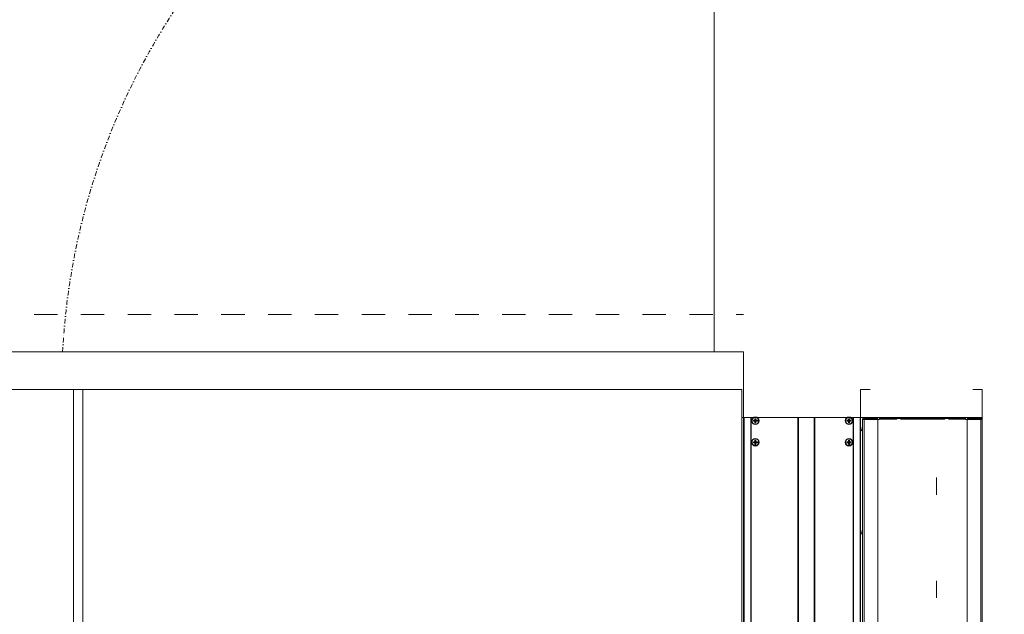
# Model space of a CAD drawing. Header units: millimetres. Extents: x -3034 to 546681, y -100001 to 133386.
# Tile 25 of 173: x 59117 to 60169, y 532 to 1167. Entities that reach past the tile are written whole.
import ezdxf

# ---------------------------------------------------------------- set-up
doc = ezdxf.new("R2010")
doc.units = ezdxf.units.MM
for name, pattern in [('ACAD_ISO03W100', [150, 60, -90]), ('DASHDOT', [1, 0.5, -0.25, 0, -0.25]), ('Dashed2cust', [50, 25, -25])]:
    doc.linetypes.add(name, pattern=pattern)
for name, color, linetype in [('___INST__AR_podstawy', 3, 'Continuous'), ('ELEK CIENKIE', 80, 'Continuous'), ('ELEK ODGROMÓWKA', 214, 'Continuous')]:
    doc.layers.add(name, color=color, linetype=linetype)

# ---------------------------------------------------------------- blocks, each defined once
blk = doc.blocks.new('iglice')
at = {"layer": 'ELEK CIENKIE', "color": 232, "linetype": 'ACAD_ISO03W100', "ltscale": 3}
blk.add_circle((-52800.3, 20728.8), 7540, dxfattribs=at)
blk = doc.blocks.new('wentDACH')
at = {"color": 8, "lineweight": 9}
for p, q in [((-126175.5, 44213.5), (-126175.5, 44909.4)), ((-128002, 44213.5), (-126144, 44213.5)), ((-126144, 44173.5), (-126144, 44213.5)), ((-128000, 44173.5), (-126146, 44173.5)), ((-126850, 44173.5), (-126860, 44173.5)), ((-126860, 43085.5), (-126860, 44173.5)), ((-126850, 43085.5), (-126850, 44173.5)), ((-126146, 44173.5), (-126146, 43085.5)), ((-126144, 44173.5), (-126144, 43085.5)), ((-126008.8, 44173.5), (-126019, 44173.5)), ((-126019, 44173.5), (-126019, 43085.5)), ((-125899.1, 44173.5), (-125889, 44173.5)), ((-125889, 44173.5), (-125889, 43085.5)), ((-126144, 44143.5), (-126146, 44143.5)), ((-126016.9, 44023.1), (-126016.9, 44028.1))]:
    blk.add_line(p, q, dxfattribs=at)
at = {"color": 8, "linetype": 'Dashed2cust', "lineweight": 9}
blk.add_line((-128002, 44253.5), (-126144, 44253.5), dxfattribs=at)
at = {"color": 8, "linetype": 'Continuous', "lineweight": 9}
for p, q in [((-126144, 43115.5), (-126144, 44143.5)), ((-126133.4, 44143.5), (-126144, 44143.5)), ((-126143.5, 44143.5), (-126143.5, 43115.5)), ((-126136.2, 44143.5), (-126136.2, 43115.5)), ((-126136, 44143.5), (-126136, 43115.5)), ((-126133.6, 44140.5), (-126133.6, 44140.4)), ((-126133.6, 44140.5), (-126129.3, 44140.5)), ((-126133.6, 44140.4), (-126133.6, 44140.2)), ((-126133.6, 44140.2), (-126133.6, 44140.1)), ((-126133.6, 44140.1), (-126133.6, 44140)), ((-126133.6, 44140), (-126133.6, 44139.9)), ((-126133.6, 44139.9), (-126133.6, 44139.7)), ((-126133.6, 44139.7), (-126133.6, 44139.6)), ((-126133.6, 44139.6), (-126133.6, 44139.5)), ((-126133.6, 44139.5), (-126129.3, 44139.5)), ((-126132.5, 44139.5), (-126132.5, 44140.5)), ((-126132, 44142.1), (-126132, 44137.8)), ((-126132, 44142.1), (-126131.8, 44142.1)), ((-126132, 44141), (-126131, 44141)), ((-126131, 44139.5), (-126132, 44140.5)), ((-126132, 44139.5), (-126131, 44140.5)), ((-126132, 44140), (-126131, 44140)), ((-126132, 44139), (-126131, 44139)), ((-126131.8, 44137.8), (-126132, 44137.8)), ((-126131.8, 44142.1), (-126131.6, 44142.1)), ((-126131.6, 44137.8), (-126131.8, 44137.8)), ((-126131.6, 44142.1), (-126131.5, 44142.1)), ((-126131.5, 44137.8), (-126131.6, 44137.8)), ((-126131.5, 44142.1), (-126131.3, 44142.1)), ((-126131.5, 44139.5), (-126131.5, 44140.5)), ((-126131.3, 44137.8), (-126131.5, 44137.8)), ((-126131.3, 44142.1), (-126131.1, 44142.1)), ((-126131.1, 44137.8), (-126131.3, 44137.8)), ((-126131.1, 44142.1), (-126131, 44142.1)), ((-126131, 44137.8), (-126131.1, 44137.8)), ((-126131, 44142.1), (-126131, 44137.8)), ((-126130.5, 44139.5), (-126130.5, 44140.5)), ((-126033.4, 44143.5), (-126129.5, 44143.5)), ((-126129.3, 44140.4), (-126129.3, 44140.5)), ((-126129.3, 44140.2), (-126129.3, 44140.4)), ((-126129.3, 44140.1), (-126129.3, 44140.2)), ((-126129.3, 44140), (-126129.3, 44140.1)), ((-126129.3, 44139.9), (-126129.3, 44140)), ((-126129.3, 44139.7), (-126129.3, 44139.9)), ((-126129.3, 44139.6), (-126129.3, 44139.7)), ((-126129.3, 44139.5), (-126129.3, 44139.6)), ((-126086, 44143.5), (-126086, 43115.5)), ((-126085.5, 44143.5), (-126085.5, 43115.5)), ((-126068.5, 44143.5), (-126068.5, 43115.5)), ((-126068, 44143.5), (-126068, 43115.5)), ((-126033.6, 44140.5), (-126033.6, 44140.4)), ((-126033.6, 44140.5), (-126029.3, 44140.5)), ((-126033.6, 44140.4), (-126033.6, 44140.2)), ((-126033.6, 44140.2), (-126033.6, 44140.1)), ((-126033.6, 44140.1), (-126033.6, 44140)), ((-126033.6, 44140), (-126033.6, 44139.9)), ((-126033.6, 44139.9), (-126033.6, 44139.7)), ((-126033.6, 44139.7), (-126033.6, 44139.6)), ((-126033.6, 44139.6), (-126033.6, 44139.5)), ((-126033.6, 44139.5), (-126029.3, 44139.5)), ((-126032.5, 44139.5), (-126032.5, 44140.5)), ((-126032, 44142.1), (-126032, 44137.8)), ((-126032, 44142.1), (-126031.8, 44142.1)), ((-126032, 44141), (-126031, 44141)), ((-126032, 44139.5), (-126031, 44140.5)), ((-126031, 44139.5), (-126032, 44140.5)), ((-126032, 44140), (-126031, 44140)), ((-126032, 44139), (-126031, 44139)), ((-126031.8, 44137.8), (-126032, 44137.8)), ((-126031.8, 44142.1), (-126031.6, 44142.1)), ((-126031.6, 44137.8), (-126031.8, 44137.8)), ((-126031.6, 44142.1), (-126031.5, 44142.1)), ((-126031.5, 44137.8), (-126031.6, 44137.8)), ((-126031.5, 44142.1), (-126031.3, 44142.1)), ((-126031.5, 44139.5), (-126031.5, 44140.5)), ((-126031.3, 44137.8), (-126031.5, 44137.8)), ((-126031.3, 44142.1), (-126031.1, 44142.1)), ((-126031.1, 44137.8), (-126031.3, 44137.8)), ((-126031.1, 44142.1), (-126031, 44142.1)), ((-126031, 44137.8), (-126031.1, 44137.8)), ((-126031, 44142.1), (-126031, 44137.8)), ((-126030.5, 44139.5), (-126030.5, 44140.5)), ((-126019, 44143.5), (-126029.5, 44143.5)), ((-126029.3, 44140.4), (-126029.3, 44140.5)), ((-126029.3, 44140.2), (-126029.3, 44140.4)), ((-126029.3, 44140.1), (-126029.3, 44140.2)), ((-126029.3, 44140), (-126029.3, 44140.1)), ((-126029.3, 44139.9), (-126029.3, 44140)), ((-126029.3, 44139.7), (-126029.3, 44139.9)), ((-126029.3, 44139.6), (-126029.3, 44139.7)), ((-126029.3, 44139.5), (-126029.3, 44139.6)), ((-126027, 44143.5), (-126027, 43115.5)), ((-126026.7, 44143.5), (-126026.7, 43115.6)), ((-126019.5, 44143.5), (-126019.5, 43115.5)), ((-126019, 44143.5), (-126019, 43115.5)), ((-126019, 44143.5), (-125889, 44143.5)), ((-126019, 43115.5), (-126019, 44143.5)), ((-126016.9, 44141.8), (-126015.9, 44141.8)), ((-126016.9, 44141.8), (-126016.9, 43117.1)), ((-126016.9, 44141.4), (-126000.5, 44141.4)), ((-126015.9, 44141.8), (-126015.9, 44141.4)), ((-125890.5, 44143.5), (-126015.4, 44143.5)), ((-126015.4, 44142.4), (-126000.5, 44142.4)), ((-126015.4, 44141.4), (-126015.4, 43117.6)), ((-126015, 44143.5), (-126015, 44142.4)), ((-126000.5, 44143.5), (-126000.5, 44142.4)), ((-126000.5, 44141.4), (-125999, 44141.4)), ((-126000.5, 44141.4), (-126000.5, 43117.6)), ((-125999, 44143.5), (-125999, 44141.4)), ((-125906.9, 44142.4), (-125999, 44142.4)), ((-125999, 44141.8), (-125980.3, 44141.8)), ((-125976.5, 44141.8), (-125929.1, 44141.8)), ((-125925.3, 44141.8), (-125906.9, 44141.8)), ((-125906.9, 44143.5), (-125906.9, 44141.4)), ((-125905.3, 44141.4), (-125906.9, 44141.4)), ((-125905.3, 44143.5), (-125905.3, 44142.4)), ((-125890.5, 44142.4), (-125905.3, 44142.4)), ((-125905.3, 44141.4), (-125889, 44141.4)), ((-125905.3, 44141.4), (-125905.3, 43117.6)), ((-125890.9, 44143.5), (-125890.9, 44142.4)), ((-125890.5, 44141.4), (-125890.5, 43117.6)), ((-125889, 44141.8), (-125890, 44141.8)), ((-125890, 44141.8), (-125890, 44141.4)), ((-125889, 44143.5), (-125889, 43115.5)), ((-126016.9, 44128.8), (-126017.3, 44129.3)), ((-126133.6, 44117.5), (-126133.6, 44117.4)), ((-126133.6, 44117.5), (-126129.3, 44117.5)), ((-126133.6, 44117.4), (-126133.6, 44117.2)), ((-126133.6, 44117.2), (-126133.6, 44117.1)), ((-126133.6, 44117.1), (-126133.6, 44117)), ((-126133.6, 44117), (-126133.6, 44116.9)), ((-126133.6, 44116.9), (-126133.6, 44116.7)), ((-126133.6, 44116.7), (-126133.6, 44116.6)), ((-126133.6, 44116.6), (-126133.6, 44116.5)), ((-126133.6, 44116.5), (-126129.3, 44116.5)), ((-126132.5, 44116.5), (-126132.5, 44117.5)), ((-126132, 44119.1), (-126132, 44114.8)), ((-126132, 44119.1), (-126131.8, 44119.1)), ((-126132, 44118), (-126131, 44118)), ((-126131, 44116.5), (-126132, 44117.5)), ((-126132, 44116.5), (-126131, 44117.5)), ((-126132, 44117), (-126131, 44117)), ((-126132, 44116), (-126131, 44116)), ((-126131.8, 44114.8), (-126132, 44114.8)), ((-126131.8, 44119.1), (-126131.6, 44119.1)), ((-126131.6, 44114.8), (-126131.8, 44114.8)), ((-126131.6, 44119.1), (-126131.5, 44119.1)), ((-126131.5, 44114.8), (-126131.6, 44114.8)), ((-126131.5, 44119.1), (-126131.3, 44119.1)), ((-126131.5, 44116.5), (-126131.5, 44117.5)), ((-126131.3, 44114.8), (-126131.5, 44114.8)), ((-126131.3, 44119.1), (-126131.1, 44119.1)), ((-126131.1, 44114.8), (-126131.3, 44114.8)), ((-126131.1, 44119.1), (-126131, 44119.1)), ((-126131, 44114.8), (-126131.1, 44114.8)), ((-126131, 44119.1), (-126131, 44114.8)), ((-126130.5, 44116.5), (-126130.5, 44117.5)), ((-126129.3, 44117.4), (-126129.3, 44117.5)), ((-126129.3, 44117.2), (-126129.3, 44117.4)), ((-126129.3, 44117.1), (-126129.3, 44117.2)), ((-126129.3, 44117), (-126129.3, 44117.1)), ((-126129.3, 44116.9), (-126129.3, 44117)), ((-126129.3, 44116.7), (-126129.3, 44116.9)), ((-126129.3, 44116.6), (-126129.3, 44116.7)), ((-126129.3, 44116.5), (-126129.3, 44116.6)), ((-126033.6, 44117.5), (-126033.6, 44117.4)), ((-126033.6, 44117.5), (-126029.3, 44117.5)), ((-126033.6, 44117.4), (-126033.6, 44117.2)), ((-126033.6, 44117.2), (-126033.6, 44117.1)), ((-126033.6, 44117.1), (-126033.6, 44117)), ((-126033.6, 44117), (-126033.6, 44116.9)), ((-126033.6, 44116.9), (-126033.6, 44116.7)), ((-126033.6, 44116.7), (-126033.6, 44116.6)), ((-126033.6, 44116.6), (-126033.6, 44116.5)), ((-126033.6, 44116.5), (-126029.3, 44116.5)), ((-126032.5, 44116.5), (-126032.5, 44117.5)), ((-126032, 44119.1), (-126032, 44114.8)), ((-126032, 44119.1), (-126031.8, 44119.1)), ((-126032, 44118), (-126031, 44118)), ((-126032, 44116.5), (-126031, 44117.5)), ((-126031, 44116.5), (-126032, 44117.5)), ((-126032, 44117), (-126031, 44117)), ((-126032, 44116), (-126031, 44116)), ((-126031.8, 44114.8), (-126032, 44114.8)), ((-126031.8, 44119.1), (-126031.6, 44119.1)), ((-126031.6, 44114.8), (-126031.8, 44114.8)), ((-126031.6, 44119.1), (-126031.5, 44119.1)), ((-126031.5, 44114.8), (-126031.6, 44114.8)), ((-126031.5, 44119.1), (-126031.3, 44119.1)), ((-126031.5, 44116.5), (-126031.5, 44117.5)), ((-126031.3, 44114.8), (-126031.5, 44114.8)), ((-126031.3, 44119.1), (-126031.1, 44119.1)), ((-126031.1, 44114.8), (-126031.3, 44114.8)), ((-126031.1, 44119.1), (-126031, 44119.1)), ((-126031, 44114.8), (-126031.1, 44114.8)), ((-126031, 44119.1), (-126031, 44114.8)), ((-126030.5, 44116.5), (-126030.5, 44117.5)), ((-126029.3, 44117.4), (-126029.3, 44117.5)), ((-126029.3, 44117.2), (-126029.3, 44117.4)), ((-126029.3, 44117.1), (-126029.3, 44117.2)), ((-126029.3, 44117), (-126029.3, 44117.1)), ((-126029.3, 44116.9), (-126029.3, 44117)), ((-126029.3, 44116.7), (-126029.3, 44116.9)), ((-126029.3, 44116.6), (-126029.3, 44116.7)), ((-126029.3, 44116.5), (-126029.3, 44116.6)), ((-125938.1, 44061), (-125938.1, 44079.4)), ((-126016.9, 44018.7), (-126017.3, 44019.1)), ((-126016.9, 44018.7), (-126017.3, 44019.1)), ((-125938.1, 43950.8), (-125938.1, 43969.2))]:
    blk.add_line(p, q, dxfattribs=at)
for centre, radius in [((-126131.5, 44140), 4), ((-126131.5, 44140), 3.55), ((-126031.5, 44140), 4), ((-126031.5, 44140), 3.55), ((-126131.5, 44117), 4), ((-126131.5, 44117), 3.55), ((-126031.5, 44117), 4), ((-126031.5, 44117), 3.55)]:
    blk.add_circle(centre, radius, dxfattribs=at)
at = {"color": 8, "linetype": 'DASHDOT', "lineweight": 9, "ltscale": 10, "extrusion": (0, 0, -1)}
blk.add_ellipse((-126136.8, 44174.8), major_axis=(735.7, 0), ratio=1, start_param=3.194191, end_param=4.659791, dxfattribs=at)
at = {"color": 8, "linetype": 'Continuous', "lineweight": 9, "extrusion": (0, 0, -1)}
for centre, major_axis, start_param, end_param in [((-126015.4, 44141.8), (0, -1.65), 1.570796, 3.141593), ((-126015.4, 44141.8), (0, -0.551), 1.570796, 3.141593), ((-125890.5, 44141.8), (0, -1.65), 3.141593, 4.553112), ((-125890.5, 44141.8), (0, -0.551), 3.141593, 4.712389), ((-126013.8, 44133.3), (0, -5.51), 0.750492, 1.570796), ((-126013.8, 44023.1), (0, -5.51), 0.750492, 1.570796), ((-126013.8, 44023.1), (0, -5.51), 0.750492, 1.570796)]:
    blk.add_ellipse(centre, major_axis=major_axis, ratio=0.929027, start_param=start_param, end_param=end_param, dxfattribs=at)

msp = doc.modelspace()

# ---------------------------------------------------------------- block references
at = {"layer": '___INST__AR_podstawy', "color": 210, "lineweight": 40}
msp.add_blockref('wentDACH', (186034.592, -43400.942), dxfattribs=at)
at = {"layer": 'ELEK ODGROMÓWKA'}
msp.add_blockref('iglice', (111335.99, -24243.943), dxfattribs=at)

doc.saveas('drawing.dxf')
